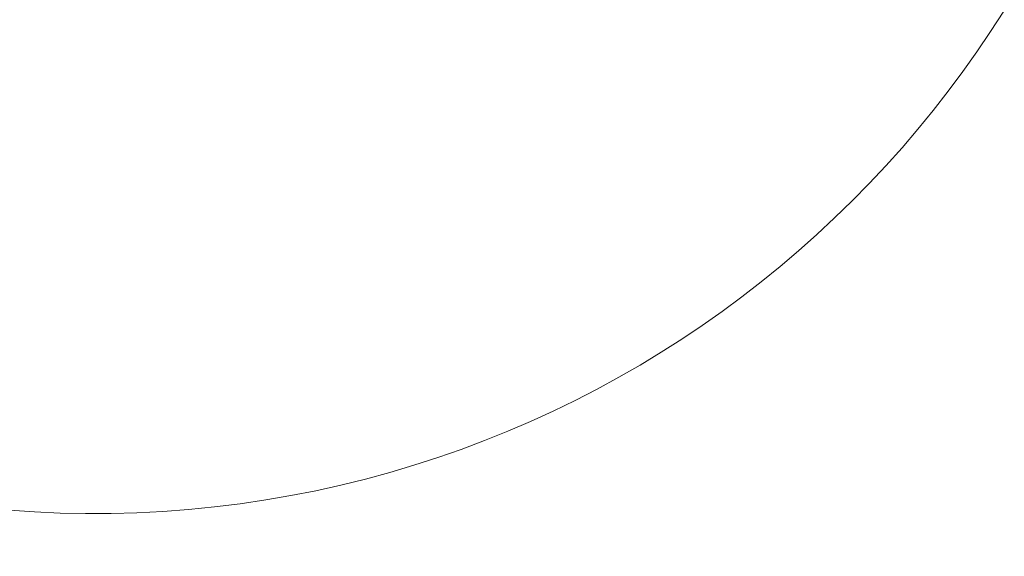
# Model space of a CAD drawing. Header units: millimetres. Extents: x 0 to 14900, y 0 to 10500.
# Tile 33 of 56: x 10921 to 11801, y 5380 to 5860. Entities that reach past the tile are written whole.
import ezdxf

# ---------------------------------------------------------------- set-up
doc = ezdxf.new("R2010")
doc.units = ezdxf.units.MM
doc.header["$LTSCALE"] = 25
doc.styles.add('SLDTEXTSTYLE0', font='TXT', dxfattribs={"width": 0.605})
doc.dimstyles.new('SLDDIMSTYLE3', dxfattribs={"dimtxt": 87.5, "dimasz": 87.5, "dimexe": 0, "dimexo": 0.0625, "dimgap": 21.875, "dimtad": 1, "dimdec": 4, "dimlfac": 25, "dimzin": 12, "dimdsep": 46, "dimtxsty": 'SLDTEXTSTYLE0', "dimsah": 1, "dimcen": 0.09, "dimadec": 1, "dimazin": 3, "dimtfac": 1, "dimtofl": 0, "dimtmove": 0, "dimatfit": 3, "dimfxl": 1, "dimfrac": 2, "dimtolj": 1, "dimtzin": 12, "dimarcsym": 0})

# ---------------------------------------------------------------- blocks, each defined once
blk = doc.blocks.new('_D_9')
at = {"color": 7, "linetype": 'Continuous', "lineweight": 0}
for p, q in [((12320.13, 6376.6), (14085.33, 6376.6)), ((8188.12, 5882.75), (7939.53, 5838.91))]:
    blk.add_line(p, q, dxfattribs=at)
at = {"color": 7, "linetype": 'Continuous', "lineweight": 18}
blk.add_arc((10988.91, 6376.6), 3058.92, 190, 0, dxfattribs=at)
for points in [[(14047.83, 6376.6), (14034.08, 6289.29), (14059.08, 6288.93)], [(7976.46, 5845.42), (7980.6, 5757.13), (8005.16, 5761.83)]]:
    blk.add_solid(points, dxfattribs=at)
at = {"color": 7, "linetype": 'Continuous', "lineweight": 18, "insert": (11121.83, 3430.85), "char_height": 87.5, "attachment_point": 1, "rotation": 5, "style": 'SLDTEXTSTYLE0'}
blk.add_mtext('170°', dxfattribs=at)

msp = doc.modelspace()

# ---------------------------------------------------------------- linework, layer by layer
at = {"color": 7, "linetype": 'Continuous', "lineweight": 18}
for radius in [2794, 958]:
    msp.add_arc((10988.9095722, 6376.6007518), radius, 190, 170, dxfattribs=at)

# ---------------------------------------------------------------- dimensions: what is measured, and where the dimension line sits
dim = msp.add_angular_dim_2l(base=(11255.512342, 3329.3171484), line1=((10045.4637448, 6210.2457976), (8237.3567102, 5891.4277434)), line2=((9707.6845568, 6376.6007518), (12270.1345875, 6376.6007518)), dimstyle='SLDDIMSTYLE3', dxfattribs=at)
dim.commit()
dim.dimension.update_dxf_attribs({"geometry": '_D_9', "text_midpoint": (11255.512342, 3329.3171484), "dimtype": 162})

doc.saveas('drawing.dxf')
